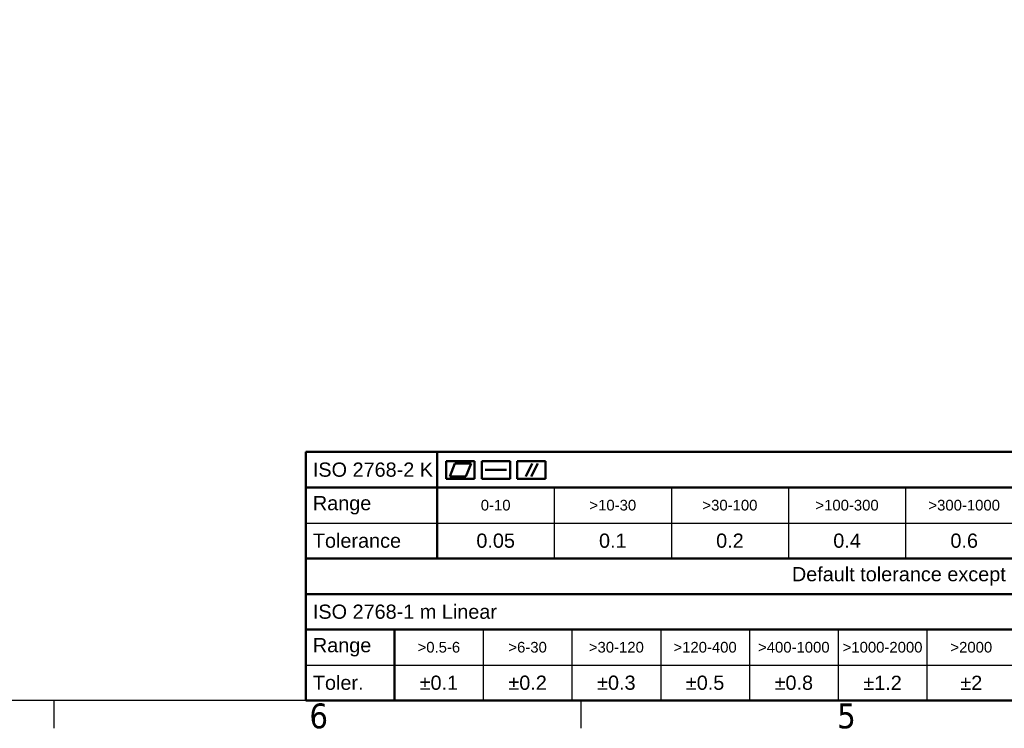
# Model space of a CAD drawing. Header units: millimetres. Extents: x 0 to 2970, y 0 to 2100.
# Tile 21 of 41: x 719 to 1412, y 31 to 529. Entities that reach past the tile are written whole.
import ezdxf
from ezdxf.enums import TextEntityAlignment as Align

# ---------------------------------------------------------------- set-up
doc = ezdxf.new("R2010")
doc.units = ezdxf.units.MM
doc.header["$LTSCALE"] = 5
doc.layers.get('0').update_dxf_attribs({"lineweight": 25})
for name, color, linetype, lineweight in [('Geometria schizzo (ISO)', 7, 'Continuous', 25), ('Simbolo (ISO)', 7, 'Continuous', 25), ('Titolo (ISO)', 7, 'Continuous', 50)]:
    doc.layers.add(name, color=color, linetype=linetype, lineweight=lineweight)
doc.styles.add('Stile testo11', font='tahoma.ttf')
doc.styles.add('Stile testo132', font='tahoma.ttf')
doc.styles.add('Stile testo136', font='arial.ttf')
doc.styles.add('Stile testo26', font='arial.ttf')
doc.styles.add('Stile testo27', font='arial.ttf')
doc.styles.add('Stile testo68', font='arial.ttf')
doc.styles.add('Testo nota (ISO)', font='tahoma.ttf')

# ---------------------------------------------------------------- blocks, each defined once
blk = doc.blocks.new('Bordi Bordo di default')
at = {"layer": 'Geometria schizzo (ISO)'}
for p, q in [((148.5, 10), (148.5, 6.1)), ((222.75, 10), (222.75, 6.1))]:
    blk.add_line(p, q, dxfattribs=at)
at = {"layer": 'Geometria schizzo (ISO)', "flags": 128}
blk.add_lwpolyline([(10, 10), (10, 410), (584, 410), (584, 10), (10, 10)], dxfattribs=at)
at = {"layer": 'Simbolo (ISO)', "char_height": 3.5, "attachment_point": 7, "style": 'Testo nota (ISO)'}
for s, insert in [('6', (184.51, 6.03)), ('5', (258.85, 6.03))]:
    blk.add_mtext(s, dxfattribs=dict(at, insert=insert))
blk = doc.blocks.new('Cartigli Dietronic')
at = {"color": 7, "lineweight": 50}
for p, q in [((-80.42, 231.35), (-80.42, 228.85)), ((-80.42, 231.35), (-76.42, 231.35)), ((-79.92, 229.2), (-79.18, 231)), ((-79.18, 231), (-76.92, 231)), ((-76.92, 231), (-77.67, 229.2)), ((-76.42, 231.35), (-76.42, 228.85)), ((-75.42, 231.35), (-71.42, 231.35)), ((-75.42, 231.35), (-75.42, 228.85)), ((-71.42, 231.35), (-71.42, 228.85)), ((-70.42, 231.35), (-70.42, 228.85)), ((-70.42, 231.35), (-66.42, 231.35)), ((-68.3, 231), (-69.22, 229.2)), ((-67.53, 231), (-68.45, 229.2)), ((-66.42, 231.35), (-66.42, 228.85)), ((-77.67, 229.2), (-79.92, 229.2)), ((-74.92, 230.1), (-71.92, 230.1)), ((-80.42, 228.85), (-76.42, 228.85)), ((-75.42, 228.85), (-71.42, 228.85)), ((-70.42, 228.85), (-66.42, 228.85))]:
    blk.add_line(p, q, dxfattribs=at)
at = {"layer": 'Titolo (ISO)'}
for p, q in [((99.8, 232.63), (-100.2, 232.63)), ((-100.2, 197.63), (-100.2, 232.63)), ((-81.7, 227.63), (-81.7, 232.63)), ((-100.2, 227.63), (99.8, 227.63)), ((-81.7, 227.63), (-81.7, 217.63)), ((-100.2, 217.63), (99.8, 217.63)), ((-100.2, 212.63), (99.8, 212.63)), ((-100.2, 207.63), (99.8, 207.63)), ((-87.7, 207.63), (-87.7, 197.63)), ((99.8, 197.63), (-100.2, 197.63))]:
    blk.add_line(p, q, dxfattribs=at)
at = {"layer": 'Titolo (ISO)', "lineweight": 25}
for p, q in [((-65.2, 227.63), (-65.2, 217.63)), ((-48.7, 227.63), (-48.7, 217.63)), ((-32.2, 227.63), (-32.2, 217.63)), ((-15.7, 227.63), (-15.7, 217.63)), ((-100.2, 222.63), (99.8, 222.63)), ((-75.2, 207.63), (-75.2, 197.63)), ((-62.7, 207.63), (-62.7, 197.63)), ((-50.2, 207.63), (-50.2, 197.63)), ((-37.7, 207.63), (-37.7, 197.63)), ((-25.2, 207.63), (-25.2, 197.63)), ((-12.7, 207.63), (-12.7, 197.63)), ((-100.2, 202.63), (99.8, 202.63))]:
    blk.add_line(p, q, dxfattribs=at)
at = {"layer": 'Titolo (ISO)', "style": 'Testo nota (ISO)'}
for s, insert, char_height, attachment_point in [('\\fArial|b0|i0;\\H2.0000;ISO 2768-2 K', (-99.2, 230.13), 2, 4), ('\\fArial|b0|i0;\\H2.0000;Range', (-99.2, 225.13), 2, 4), ('\\fArial|b0|i0;\\H1.5000;0-10', (-73.45, 225.13), 1.5, 5), ('\\fArial|b0|i0;\\H1.5000;>10-30', (-56.95, 225.13), 1.5, 5), ('\\fArial|b0|i0;\\H1.5000;>30-100', (-40.45, 225.13), 1.5, 5), ('\\fArial|b0|i0;\\H1.5000;>100-300', (-23.95, 225.13), 1.5, 5), ('\\fArial|b0|i0;\\H1.5000;>300-1000', (-7.45, 225.13), 1.5, 5), ('\\fArial|b0|i0;\\H2.0000;Tolerance', (-99.2, 220.13), 2, 4), ('\\fArial|b0|i0;\\H2.0000;0.05', (-73.45, 220.13), 2, 5), ('\\fArial|b0|i0;\\H2.0000;0.1', (-56.95, 220.13), 2, 5), ('\\fArial|b0|i0;\\H2.0000;0.2', (-40.45, 220.13), 2, 5), ('\\fArial|b0|i0;\\H2.0000;0.4', (-23.95, 220.13), 2, 5), ('\\fArial|b0|i0;\\H2.0000;0.6', (-7.45, 220.13), 2, 5), ('\\fArial|b0|i0;\\H2.0000;Default tolerance except material stock dimensions', (-0.2, 215.13), 2, 5), ('\\fArial|b0|i0;\\H2.0000;ISO 2768-1 m Linear', (-99.2, 210.13), 2, 4), ('\\fArial|b0|i0;\\H2.0000;Range', (-99.2, 205.13), 2, 4), ('\\fArial|b0|i0;\\H1.5000;>0.5-6', (-81.45, 205.13), 1.5, 5), ('\\fArial|b0|i0;\\H1.5000;>6-30', (-68.95, 205.13), 1.5, 5), ('\\fArial|b0|i0;\\H1.5000;>30-120', (-56.45, 205.13), 1.5, 5), ('\\fArial|b0|i0;\\H1.5000;>120-400', (-43.95, 205.13), 1.5, 5), ('\\fArial|b0|i0;\\H1.5000;>400-1000', (-31.45, 205.13), 1.5, 5), ('\\fArial|b0|i0;\\H1.5000;>1000-2000', (-18.95, 205.13), 1.5, 5), ('\\fArial|b0|i0;\\H1.5000;>2000', (-6.45, 205.13), 1.5, 5), ('\\fArial|b0|i0;\\H2.0000;Toler.', (-99.2, 200.13), 2, 4), ('\\fArial|b0|i0;\\H2.0000;±0.1', (-81.45, 200.13), 2, 5), ('\\fArial|b0|i0;\\H2.0000;±0.2', (-68.95, 200.13), 2, 5), ('\\fArial|b0|i0;\\H2.0000;±0.3', (-56.45, 200.13), 2, 5), ('\\fArial|b0|i0;\\H2.0000;±0.5', (-43.95, 200.13), 2, 5), ('\\fArial|b0|i0;\\H2.0000;±0.8', (-31.45, 200.13), 2, 5), ('\\fArial|b0|i0;\\H2.0000;±1.2', (-18.95, 200.13), 2, 5), ('\\fArial|b0|i0;\\H2.0000;±2', (-6.45, 200.13), 2, 5)]:
    blk.add_mtext(s, dxfattribs=dict(at, insert=insert, char_height=char_height, attachment_point=attachment_point))
at = {"layer": 'Titolo (ISO)'}
for tag, style, p in [('REV1', 'Stile testo68', (105.8, 255.13)), ('REV1-AUTORE', 'Stile testo68', (232.3, 255.13)), ('REV1-DATA_CREAZIONE', 'Stile testo68', (252.3, 255.13)), ('REV1-APPROVATORE', 'Stile testo68', (272.3, 255.13)), ('REV1-DATA_APPROVAZIONE', 'Stile testo68', (292.3, 255.13)), ('REV0-APPROVATORE', 'Stile testo68', (272.3, 250.13)), ('REV0-DATA_APPROVAZIONE', 'Stile testo11', (292.3, 250.13))]:
    blk.add_attdef(tag, text='', height=2, dxfattribs=dict(at, style=style)).set_placement(p, align=Align.MIDDLE_CENTER)
for tag, height, style, p in [('REV1-DESCRIZIONE', 2, 'Stile testo68', (112.8, 255.13)), ('Semilavorato', 2, 'Stile testo11', (168.8, 240.13)), ('Trattamento_Superficiale', 2, 'Stile testo68', (174.8, 235.13)), ('Trattamento_Termico', 2, 'Stile testo68', (170.8, 230.13)), ('Materiale_Dietronic', 3.5, 'Testo nota (ISO)', (154.8, 220.63))]:
    blk.add_attdef(tag, text='', height=height, dxfattribs=dict(at, style=style)).set_placement(p, align=Align.MIDDLE_LEFT)
for tag, p, height, style in [('AUTORE_001', (221.8, 249.4), 2, 'Stile testo68'), ('DATA_CREAZIONE_001', (245.52, 249.13), 2, 'Stile testo68'), ('Massa_001', (287.98, 233.12), 2.49, 'Stile testo26'), ('Scala_vista_iniziale_001', (242.09, 219.15), 2.99, 'Stile testo136'), ('Dimensioni_foglio_001', (259.86, 219.12), 2.99, 'Stile testo136'), ('NUMERO_PARTE_001', (242.58, 206.13), 5, 'Stile testo132'), ('NUMERO_REVISIONE_001', (291.05, 206.63), 5, 'Stile testo132'), ('DESCRIZIONE_001', (154.42, 206.89), 3.5, 'Stile testo27')]:
    blk.add_attdef(tag, p, '', height=height, dxfattribs=dict(at, style=style))

msp = doc.modelspace()

# ---------------------------------------------------------------- block references
at = {"xscale": 5, "yscale": 5, "zscale": 5}
for name, p in [('Bordi Bordo di default', (0, 0)), ('Cartigli Dietronic', (1421.001, -938.126))]:
    msp.add_blockref(name, p, dxfattribs=at)

doc.saveas('drawing.dxf')
